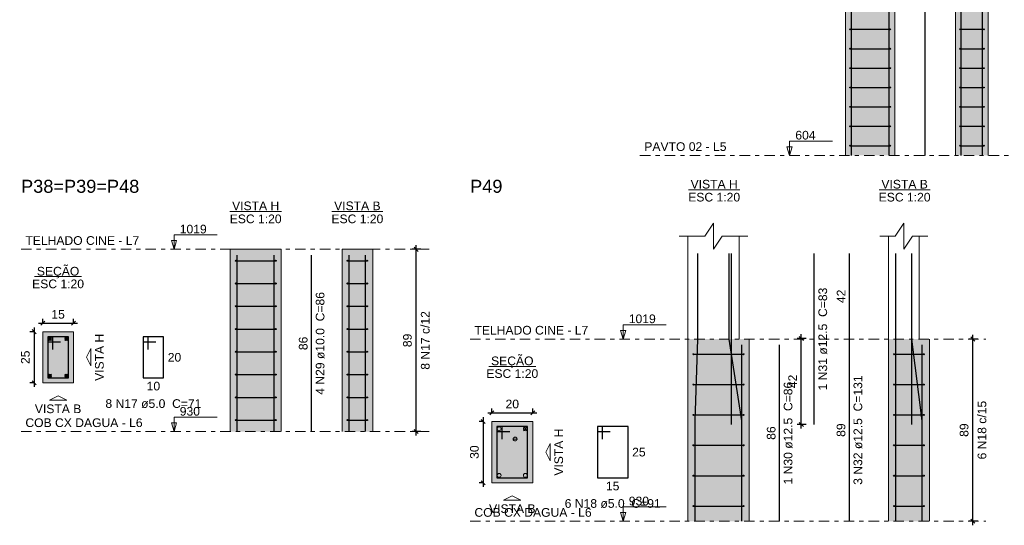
# Model space of a CAD drawing. Header units: millimetres. Extents: x 0 to 84.1, y 0 to 59.4.
# Tile 5 of 7: x 47.7 to 71.8, y 28.1 to 40.5. Entities that reach past the tile are written whole.
import ezdxf

# ---------------------------------------------------------------- set-up
doc = ezdxf.new("R2010")
doc.units = ezdxf.units.MM
doc.header["$MEASUREMENT"] = 0
doc.linetypes.add('DASHDOT', pattern=[2.54, 1.27, -0.635, 0, -0.635])
doc.linetypes.add('NULL', pattern=[0])
doc.layers.get('0').update_dxf_attribs({"lineweight": 18})
for name, color, linetype, lineweight in [('Descrição da armadura', 7, 'Continuous', 0), ('DT-Barras na forma', 2, 'Continuous', 30), ('DT-Barras no corte', 5, 'Continuous', 5), ('DT-Barras rebatidas', 2, 'Continuous', 30), ('DT-Cotas', 9, 'Continuous', 5), ('DT-Estribos na forma', 2, 'Continuous', 30), ('DT-Forma', 5, 'Continuous', 5), ('DT-Hachura seção pilares', 254, 'Continuous', 5), ('DT-Hachura vista pilares', 254, 'Continuous', 5), ('DT-Pontilhado', 9, 'DASHDOT', 5), ('DT-Textos', 7, 'Continuous', 5), ('DT-Título', 3, 'Continuous', 20), ('Textos armaduras', 7, 'Continuous', 0)]:
    doc.layers.add(name, color=color, linetype=linetype, lineweight=lineweight)
doc.styles.add('Arial', font='txt')
doc.dimstyles.new('UM_20.000000', dxfattribs={"dimtxt": 0.18, "dimasz": 0.1, "dimexe": 0.1, "dimexo": 0.2, "dimgap": 0, "dimtad": 1, "dimtih": 1, "dimtoh": 1, "dimdec": 1, "dimlfac": 20, "dimzin": 0, "dimdsep": 46, "dimtxsty": 'Standard', "dimcen": 0.09, "dimdle": 0.1, "dimadec": 1, "dimazin": 2, "dimtfac": 1, "dimtdec": 4, "dimtofl": 0, "dimtmove": 0, "dimatfit": 3, "dimfxl": 1, "dimtolj": 1, "dimarcsym": 0})

# ---------------------------------------------------------------- blocks, each defined once
blk = doc.blocks.new('_Oblique')
at = {"color": 0, "linetype": 'ByBlock', "lineweight": -2}
blk.add_line((-0.5, -0.5), (0.5, 0.5), dxfattribs=at)
blk = doc.blocks.new('*D38')
at = {"layer": 'Defpoints', "color": 0}
for p in [(48.307, 32.851), (48.096, 31.601), (48.307, 31.601)]:
    blk.add_point(p, dxfattribs=at)
at = {"layer": 'DT-Cotas', "color": 0, "lineweight": -2}
for p, q in [((48.096, 32.951), (48.096, 31.501)), ((48.107, 32.851), (47.996, 32.851)), ((48.107, 31.601), (47.996, 31.601))]:
    blk.add_line(p, q, dxfattribs=at)
at = {"layer": 'DT-Cotas', "color": 0, "lineweight": -2, "xscale": 0.1, "yscale": 0.1, "zscale": 0.1}
for p, rotation in [((48.096, 32.851), 90), ((48.096, 31.601), 270)]:
    blk.add_blockref('_Oblique', p, dxfattribs=dict(at, rotation=rotation))
at = {"layer": 'DT-Cotas', "color": 7, "insert": (47.884, 32.226), "char_height": 0.2118, "attachment_point": 5, "rotation": 90, "style": 'Arial'}
blk.add_mtext('\\A1;25', dxfattribs=at)
blk = doc.blocks.new('*D39')
at = {"layer": 'Defpoints', "color": 0}
for p in [(49.057, 33.062), (48.307, 32.851), (49.057, 32.851)]:
    blk.add_point(p, dxfattribs=at)
at = {"layer": 'DT-Cotas', "color": 0, "lineweight": -2}
for p, q in [((48.207, 33.062), (49.157, 33.062)), ((48.307, 33.051), (48.307, 33.162)), ((49.057, 33.051), (49.057, 33.162))]:
    blk.add_line(p, q, dxfattribs=at)
at = {"layer": 'DT-Cotas', "color": 0, "lineweight": -2, "xscale": 0.1, "yscale": 0.1, "zscale": 0.1, "rotation": 180}
blk.add_blockref('_Oblique', (48.307, 33.062), dxfattribs=at)
at = {"layer": 'DT-Cotas', "color": 0, "lineweight": -2, "xscale": 0.1, "yscale": 0.1, "zscale": 0.1}
blk.add_blockref('_Oblique', (49.057, 33.062), dxfattribs=at)
at = {"layer": 'DT-Cotas', "color": 7, "insert": (48.682, 33.274), "char_height": 0.2118, "attachment_point": 5, "rotation": 0.0057, "style": 'Arial'}
blk.add_mtext('\\A1;15', dxfattribs=at)
blk = doc.blocks.new('*D40')
at = {"layer": 'Defpoints', "color": 0}
for p in [(57.421, 34.863), (57.739, 34.863), (57.739, 30.413)]:
    blk.add_point(p, dxfattribs=at)
at = {"layer": 'DT-Cotas', "color": 0, "lineweight": -2}
for p, q in [((57.539, 34.863), (57.321, 34.863)), ((57.421, 30.313), (57.421, 34.963)), ((57.539, 30.413), (57.321, 30.413))]:
    blk.add_line(p, q, dxfattribs=at)
at = {"layer": 'DT-Cotas', "color": 0, "lineweight": -2, "xscale": 0.1, "yscale": 0.1, "zscale": 0.1}
for p, rotation in [((57.421, 34.863), 90), ((57.421, 30.413), 270)]:
    blk.add_blockref('_Oblique', p, dxfattribs=dict(at, rotation=rotation))
at = {"layer": 'DT-Cotas', "color": 7, "insert": (57.21, 32.638), "char_height": 0.2118, "attachment_point": 5, "rotation": 90, "style": 'Arial'}
blk.add_mtext('\\A1;89', dxfattribs=at)
blk = doc.blocks.new('*D41')
at = {"layer": 'Defpoints', "color": 0}
for p in [(59.269, 30.66), (59.057, 29.16), (59.269, 29.16)]:
    blk.add_point(p, dxfattribs=at)
at = {"layer": 'DT-Cotas', "color": 0, "lineweight": -2}
for p, q in [((59.069, 30.66), (58.957, 30.66)), ((59.057, 30.76), (59.057, 29.06)), ((59.069, 29.16), (58.957, 29.16))]:
    blk.add_line(p, q, dxfattribs=at)
at = {"layer": 'DT-Cotas', "color": 0, "lineweight": -2, "xscale": 0.1, "yscale": 0.1, "zscale": 0.1}
for p, rotation in [((59.057, 30.66), 90), ((59.057, 29.16), 270)]:
    blk.add_blockref('_Oblique', p, dxfattribs=dict(at, rotation=rotation))
at = {"layer": 'DT-Cotas', "color": 7, "insert": (58.845, 29.91), "char_height": 0.2118, "attachment_point": 5, "rotation": 90, "style": 'Arial'}
blk.add_mtext('\\A1;30', dxfattribs=at)
blk = doc.blocks.new('*D42')
at = {"layer": 'Defpoints', "color": 0}
for p in [(60.269, 30.872), (59.269, 30.66), (60.269, 30.66)]:
    blk.add_point(p, dxfattribs=at)
at = {"layer": 'DT-Cotas', "color": 0, "lineweight": -2}
for p, q in [((59.169, 30.872), (60.369, 30.872)), ((59.269, 30.86), (59.269, 30.972)), ((60.269, 30.86), (60.269, 30.972))]:
    blk.add_line(p, q, dxfattribs=at)
at = {"layer": 'DT-Cotas', "color": 0, "lineweight": -2, "xscale": 0.1, "yscale": 0.1, "zscale": 0.1, "rotation": 180}
blk.add_blockref('_Oblique', (59.269, 30.872), dxfattribs=at)
at = {"layer": 'DT-Cotas', "color": 0, "lineweight": -2, "xscale": 0.1, "yscale": 0.1, "zscale": 0.1}
blk.add_blockref('_Oblique', (60.269, 30.872), dxfattribs=at)
at = {"layer": 'DT-Cotas', "color": 7, "insert": (59.769, 31.084), "char_height": 0.2118, "attachment_point": 5, "rotation": 0.0057, "style": 'Arial'}
blk.add_mtext('\\A1;20', dxfattribs=at)
blk = doc.blocks.new('*D43')
at = {"layer": 'Defpoints', "color": 0}
for p in [(66.824, 32.687), (67.142, 32.687), (67.142, 30.587)]:
    blk.add_point(p, dxfattribs=at)
at = {"layer": 'DT-Cotas', "color": 0, "lineweight": -2}
for p, q in [((66.942, 32.687), (66.724, 32.687)), ((66.824, 30.487), (66.824, 32.787)), ((66.942, 30.587), (66.724, 30.587))]:
    blk.add_line(p, q, dxfattribs=at)
at = {"layer": 'DT-Cotas', "color": 0, "lineweight": -2, "xscale": 0.1, "yscale": 0.1, "zscale": 0.1}
for p, rotation in [((66.824, 32.687), 90), ((66.824, 30.587), 270)]:
    blk.add_blockref('_Oblique', p, dxfattribs=dict(at, rotation=rotation))
at = {"layer": 'DT-Cotas', "color": 7, "insert": (66.612, 31.637), "char_height": 0.2118, "attachment_point": 5, "rotation": 90, "style": 'Arial'}
blk.add_mtext('\\A1;42', dxfattribs=at)
blk = doc.blocks.new('*D44')
at = {"layer": 'Defpoints', "color": 0}
for p in [(71.011, 32.672), (71.329, 32.672), (71.329, 28.222)]:
    blk.add_point(p, dxfattribs=at)
at = {"layer": 'DT-Cotas', "color": 0, "lineweight": -2}
for p, q in [((71.011, 28.122), (71.011, 32.772)), ((71.129, 32.672), (70.911, 32.672)), ((71.129, 28.222), (70.911, 28.222))]:
    blk.add_line(p, q, dxfattribs=at)
at = {"layer": 'DT-Cotas', "color": 0, "lineweight": -2, "xscale": 0.1, "yscale": 0.1, "zscale": 0.1}
for p, rotation in [((71.011, 32.672), 90), ((71.011, 28.222), 270)]:
    blk.add_blockref('_Oblique', p, dxfattribs=dict(at, rotation=rotation))
at = {"layer": 'DT-Cotas', "color": 7, "insert": (70.799, 30.447), "char_height": 0.2118, "attachment_point": 5, "rotation": 90, "style": 'Arial'}
blk.add_mtext('\\A1;89', dxfattribs=at)

msp = doc.modelspace()

# ---------------------------------------------------------------- hatches: boundary and pattern name
at = {"layer": 'DT-Hachura seção pilares', "linetype": 'Continuous'}
for points in [[(48.3073, 31.6007), (48.3073, 31.6007), (49.0573, 31.6007), (49.0573, 32.8507), (48.3073, 32.8507), (48.3073, 31.6007)], [(59.2687, 29.1599), (59.2687, 29.1599), (60.2687, 29.1599), (60.2687, 30.6599), (59.2687, 30.6599), (59.2687, 29.1599)]]:
    msp.add_hatch(color=254, dxfattribs=at).paths.add_polyline_path(points)
at = {"layer": 'DT-Hachura vista pilares', "linetype": 'Continuous'}
for points in [[(67.9057, 37.1572), (67.9057, 55.1572), (69.1057, 55.1572), (69.1057, 37.1572), (67.9057, 37.1572)], [(70.5883, 37.1572), (70.5883, 55.1572), (71.3883, 55.1572), (71.3883, 37.1572), (70.5883, 37.1572)], [(52.8799, 30.4128), (52.8799, 34.8628), (54.1299, 34.8628), (54.1299, 30.4128), (52.8799, 30.4128)], [(55.6125, 30.4128), (55.6125, 34.8628), (56.3625, 34.8628), (56.3625, 30.4128), (55.6125, 30.4128)], [(64.0531, 28.222), (64.0531, 32.672), (65.5531, 32.672), (65.5531, 28.222), (64.0531, 28.222)], [(68.9519, 28.222), (68.9519, 32.672), (69.9519, 32.672), (69.9519, 28.222), (68.9519, 28.222)]]:
    msp.add_hatch(color=254, dxfattribs=at).paths.add_polyline_path(points)

# ---------------------------------------------------------------- linework, layer by layer
at = {"layer": 'DT-Barras na forma'}
for points in [[(68.0457, 37.1572), (68.0457, 55.0412)], [(68.9657, 37.1572), (68.9657, 55.0412)], [(70.7283, 37.1572), (70.7283, 55.0412)], [(71.2483, 37.1572), (71.2483, 55.0412)], [(53.0549, 30.4128), (53.0549, 34.7178)], [(53.9549, 30.4128), (53.9549, 34.7178)], [(55.7875, 30.4128), (55.7875, 34.7178)], [(56.1875, 30.4128), (56.1875, 34.7178)], [(64.2343, 28.222), (64.2343, 30.672), (64.2968, 32.672), (64.2968, 34.7569)], [(65.3718, 28.222), (65.3718, 30.672), (65.0593, 32.672), (65.0593, 34.7569)], [(65.1218, 30.5872), (65.1218, 34.7569)], [(69.1331, 28.222), (69.1331, 30.672), (69.1331, 32.672), (69.1331, 34.7569)], [(69.7706, 28.222), (69.7706, 30.672), (69.5206, 32.672), (69.5206, 34.7569)], [(69.5206, 30.5872), (69.5206, 34.7569)], [(48.5573, 32.4132), (48.5573, 32.7257), (48.4323, 32.7257), (48.4323, 31.7257), (48.9323, 31.7257), (48.9323, 32.7257), (48.4323, 32.7257), (48.4323, 32.6007), (48.7448, 32.6007)], [(65.3718, 28.222), (65.3718, 32.527)], [(69.7706, 28.222), (69.7706, 32.527)], [(59.5187, 30.2224), (59.5187, 30.5349), (59.3937, 30.5349), (59.3937, 29.2849), (60.1437, 29.2849), (60.1437, 30.5349), (59.3937, 30.5349), (59.3937, 30.4099), (59.7062, 30.4099)]]:
    msp.add_lwpolyline(points, dxfattribs=at)
at = {"layer": 'DT-Barras no corte'}
for p, q in [((48.4448, 32.6382), (48.5198, 32.7132)), ((48.4448, 32.7132), (48.5198, 32.6382)), ((48.8448, 32.6382), (48.9198, 32.7132)), ((48.8448, 32.7132), (48.9198, 32.6382)), ((48.4448, 31.7382), (48.5198, 31.8132)), ((48.4448, 31.8132), (48.5198, 31.7382)), ((48.8448, 31.7382), (48.9198, 31.8132)), ((48.8448, 31.8132), (48.9198, 31.7382)), ((60.0406, 30.4318), (60.1343, 30.5255)), ((60.0406, 30.5255), (60.1343, 30.4318)), ((59.7812, 30.2287), (59.8937, 30.2287))]:
    msp.add_line(p, q, dxfattribs=at)
for centre, radius in [((48.4823, 32.6757), 0.0375), ((48.8823, 32.6757), 0.0375), ((48.4823, 31.7757), 0.0375), ((48.8823, 31.7757), 0.0375), ((59.4499, 30.4787), 0.0469), ((60.0874, 30.4787), 0.0469), ((59.8374, 30.2287), 0.0469), ((59.4499, 29.3412), 0.0469), ((60.0874, 29.3412), 0.0469)]:
    msp.add_circle(centre, radius, dxfattribs=at)
at = {"layer": 'DT-Barras rebatidas'}
for points in [[(69.847, 37.1572), (69.847, 55.0412)], [(54.8712, 30.4128), (54.8712, 34.7178)], [(67.1416, 30.5872), (67.1416, 34.7569)], [(67.9988, 28.222), (67.9988, 32.672), (67.9988, 34.7569)], [(50.8837, 32.4132), (50.8837, 32.7257), (50.7587, 32.7257), (50.7587, 31.7257), (51.2587, 31.7257), (51.2587, 32.7257), (50.7587, 32.7257), (50.7587, 32.6007), (51.0712, 32.6007)], [(66.2944, 28.222), (66.2944, 32.527)], [(61.97, 30.2224), (61.97, 30.5349), (61.845, 30.5349), (61.845, 29.2849), (62.595, 29.2849), (62.595, 30.5349), (61.845, 30.5349), (61.845, 30.4099), (62.1575, 30.4099)]]:
    msp.add_lwpolyline(points, dxfattribs=at)
at = {"layer": 'DT-Estribos na forma'}
for p, q in [((68.0157, 40.2361), (68.9957, 40.2361)), ((70.6983, 40.2361), (71.2783, 40.2361)), ((68.0157, 39.7624), (68.9957, 39.7624)), ((70.6983, 39.7624), (71.2783, 39.7624)), ((68.0157, 39.2887), (68.9957, 39.2887)), ((70.6983, 39.2887), (71.2783, 39.2887)), ((68.0157, 38.815), (68.9957, 38.815)), ((70.6983, 38.815), (71.2783, 38.815)), ((68.0157, 38.3414), (68.9957, 38.3414)), ((70.6983, 38.3414), (71.2783, 38.3414)), ((68.0157, 37.8677), (68.9957, 37.8677)), ((70.6983, 37.8677), (71.2783, 37.8677)), ((68.0157, 37.394), (68.9957, 37.394)), ((70.6983, 37.394), (71.2783, 37.394)), ((53.0174, 34.5846), (53.9924, 34.5846)), ((55.75, 34.5846), (56.225, 34.5846)), ((53.0174, 34.0284), (53.9924, 34.0284)), ((55.75, 34.0284), (56.225, 34.0284)), ((53.0174, 33.4721), (53.9924, 33.4721)), ((55.75, 33.4721), (56.225, 33.4721)), ((53.0174, 32.9159), (53.9924, 32.9159)), ((55.75, 32.9159), (56.225, 32.9159)), ((53.0174, 32.3596), (53.9924, 32.3596)), ((55.75, 32.3596), (56.225, 32.3596)), ((64.1906, 32.3012), (65.4156, 32.3012)), ((69.0894, 32.3012), (69.8144, 32.3012)), ((53.0174, 31.8034), (53.9924, 31.8034)), ((55.75, 31.8034), (56.225, 31.8034)), ((64.1906, 31.5595), (65.4156, 31.5595)), ((69.0894, 31.5595), (69.8144, 31.5595)), ((53.0174, 31.2471), (53.9924, 31.2471)), ((55.75, 31.2471), (56.225, 31.2471)), ((64.1906, 30.8179), (65.4156, 30.8179)), ((69.0894, 30.8179), (69.8144, 30.8179)), ((53.0174, 30.6909), (53.9924, 30.6909)), ((55.75, 30.6909), (56.225, 30.6909)), ((64.1906, 30.0762), (65.4156, 30.0762)), ((69.0894, 30.0762), (69.8144, 30.0762)), ((64.1906, 29.3345), (65.4156, 29.3345)), ((69.0894, 29.3345), (69.8144, 29.3345)), ((64.1906, 28.5929), (65.4156, 28.5929)), ((69.0894, 28.5929), (69.8144, 28.5929))]:
    msp.add_line(p, q, dxfattribs=at)
for centre, radius in [((68.0157, 40.2361), 0.01), ((68.9957, 40.2361), 0.01), ((70.6983, 40.2361), 0.01), ((71.2783, 40.2361), 0.01), ((68.0157, 39.7624), 0.01), ((68.9957, 39.7624), 0.01), ((70.6983, 39.7624), 0.01), ((71.2783, 39.7624), 0.01), ((68.0157, 39.2887), 0.01), ((68.9957, 39.2887), 0.01), ((70.6983, 39.2887), 0.01), ((71.2783, 39.2887), 0.01), ((68.0157, 38.815), 0.01), ((68.9957, 38.815), 0.01), ((70.6983, 38.815), 0.01), ((71.2783, 38.815), 0.01), ((68.0157, 38.3414), 0.01), ((68.9957, 38.3414), 0.01), ((70.6983, 38.3414), 0.01), ((71.2783, 38.3414), 0.01), ((68.0157, 37.8677), 0.01), ((68.9957, 37.8677), 0.01), ((70.6983, 37.8677), 0.01), ((71.2783, 37.8677), 0.01), ((68.0157, 37.394), 0.01), ((68.9957, 37.394), 0.01), ((70.6983, 37.394), 0.01), ((71.2783, 37.394), 0.01), ((53.0174, 34.5846), 0.0125), ((53.9924, 34.5846), 0.0125), ((55.75, 34.5846), 0.0125), ((56.225, 34.5846), 0.0125), ((53.0174, 34.0284), 0.0125), ((53.9924, 34.0284), 0.0125), ((55.75, 34.0284), 0.0125), ((56.225, 34.0284), 0.0125), ((53.0174, 33.4721), 0.0125), ((53.9924, 33.4721), 0.0125), ((55.75, 33.4721), 0.0125), ((56.225, 33.4721), 0.0125), ((53.0174, 32.9159), 0.0125), ((53.9924, 32.9159), 0.0125), ((55.75, 32.9159), 0.0125), ((56.225, 32.9159), 0.0125), ((53.0174, 32.3596), 0.0125), ((53.9924, 32.3596), 0.0125), ((55.75, 32.3596), 0.0125), ((56.225, 32.3596), 0.0125), ((64.1906, 32.3012), 0.0125), ((65.4156, 32.3012), 0.0125), ((69.0894, 32.3012), 0.0125), ((69.8144, 32.3012), 0.0125), ((53.0174, 31.8034), 0.0125), ((53.9924, 31.8034), 0.0125), ((55.75, 31.8034), 0.0125), ((56.225, 31.8034), 0.0125), ((64.1906, 31.5595), 0.0125), ((65.4156, 31.5595), 0.0125), ((69.0894, 31.5595), 0.0125), ((69.8144, 31.5595), 0.0125), ((53.0174, 31.2471), 0.0125), ((53.9924, 31.2471), 0.0125), ((55.75, 31.2471), 0.0125), ((56.225, 31.2471), 0.0125), ((64.1906, 30.8179), 0.0125), ((65.4156, 30.8179), 0.0125), ((69.0894, 30.8179), 0.0125), ((69.8144, 30.8179), 0.0125), ((53.0174, 30.6909), 0.0125), ((53.9924, 30.6909), 0.0125), ((55.75, 30.6909), 0.0125), ((56.225, 30.6909), 0.0125), ((64.1906, 30.0762), 0.0125), ((65.4156, 30.0762), 0.0125), ((69.0894, 30.0762), 0.0125), ((69.8144, 30.0762), 0.0125), ((64.1906, 29.3345), 0.0125), ((65.4156, 29.3345), 0.0125), ((69.0894, 29.3345), 0.0125), ((69.8144, 29.3345), 0.0125), ((64.1906, 28.5929), 0.0125), ((65.4156, 28.5929), 0.0125), ((69.0894, 28.5929), 0.0125), ((69.8144, 28.5929), 0.0125)]:
    msp.add_circle(centre, radius, dxfattribs=at)
at = {"layer": 'DT-Forma'}
for p, q in [((67.9057, 37.1572), (67.9057, 55.1572)), ((69.1057, 37.1572), (69.1057, 55.1572)), ((70.5883, 37.1572), (70.5883, 55.1572)), ((71.3883, 37.1572), (71.3883, 55.1572)), ((64.0531, 32.672), (64.0531, 35.1805)), ((65.3031, 32.672), (65.3031, 35.1805)), ((68.9519, 32.672), (68.9519, 35.1805)), ((69.7019, 32.672), (69.7019, 35.1805)), ((52.8799, 34.8628), (54.1299, 34.8628)), ((52.8799, 30.4128), (52.8799, 34.8628)), ((54.1299, 30.4128), (54.1299, 34.8628)), ((55.6125, 34.8628), (56.3625, 34.8628)), ((55.6125, 30.4128), (55.6125, 34.8628)), ((56.3625, 30.4128), (56.3625, 34.8628)), ((64.0531, 28.222), (64.0531, 32.672)), ((65.5531, 28.222), (65.5531, 32.672)), ((68.9519, 28.222), (68.9519, 32.672)), ((69.9519, 28.222), (69.9519, 32.672))]:
    msp.add_line(p, q, dxfattribs=at)
for points in [[(63.8413, 35.1805), (64.4663, 35.1805), (64.6781, 35.4982), (64.6781, 34.8628), (64.8899, 35.1805), (65.5149, 35.1805)], [(68.7401, 35.1805), (69.1151, 35.1805), (69.3269, 35.4982), (69.3269, 34.8628), (69.5387, 35.1805), (69.9137, 35.1805)]]:
    msp.add_lwpolyline(points, dxfattribs=at)
for points in [[(48.3073, 31.6007), (49.0573, 31.6007), (49.0573, 32.8507), (48.3073, 32.8507), (48.3073, 31.6007)], [(59.2687, 29.1599), (60.2687, 29.1599), (60.2687, 30.6599), (59.2687, 30.6599), (59.2687, 29.1599)]]:
    msp.add_lwpolyline(points, close=True, dxfattribs=at)
at = {"layer": 'DT-Pontilhado', "ltscale": 0.2}
for p, q in [((62.886, 37.1572), (72.765, 37.1572)), ((47.7778, 34.8628), (57.7392, 34.8628)), ((58.7392, 32.672), (71.3286, 32.672)), ((47.7778, 30.4128), (57.7392, 30.4128)), ((58.7392, 28.222), (71.3286, 28.222))]:
    msp.add_line(p, q, dxfattribs=at)
at = {"layer": 'DT-Textos'}
for p, q in [((64.0673, 36.3136), (65.327, 36.3136)), ((68.7243, 36.3136), (69.9676, 36.3136)), ((52.875, 35.7841), (54.1347, 35.7841)), ((55.3658, 35.7841), (56.6092, 35.7841)), ((48.1101, 34.1956), (49.2545, 34.1956)), ((59.1965, 32.0049), (60.3409, 32.0049))]:
    msp.add_line(p, q, dxfattribs=at)
for points in [[(66.538, 37.1572), (66.6015, 37.369), (66.4744, 37.369), (66.538, 37.1572), (66.538, 37.5072), (67.588, 37.5072)], [(51.5122, 34.8628), (51.5757, 35.0746), (51.4486, 35.0746), (51.5122, 34.8628), (51.5122, 35.2128), (52.5622, 35.2128)], [(62.4736, 32.672), (62.5371, 32.8838), (62.41, 32.8838), (62.4736, 32.672), (62.4736, 33.022), (63.5236, 33.022)], [(51.5122, 30.4128), (51.5757, 30.6246), (51.4486, 30.6246), (51.5122, 30.4128), (51.5122, 30.7628), (52.5622, 30.7628)], [(62.4736, 28.222), (62.5371, 28.4338), (62.41, 28.4338), (62.4736, 28.222), (62.4736, 28.572), (63.5236, 28.572)]]:
    msp.add_lwpolyline(points, dxfattribs=at)
for points in [[(49.4809, 32.2257), (49.4809, 32.0139), (49.375, 32.2257), (49.4809, 32.4375), (49.4809, 32.2257)], [(48.6823, 31.1771), (48.4705, 31.1771), (48.6823, 31.283), (48.8941, 31.1771), (48.6823, 31.1771)], [(60.6923, 29.9099), (60.6923, 29.6981), (60.5864, 29.9099), (60.6923, 30.1217), (60.6923, 29.9099)], [(59.7687, 28.7363), (59.5569, 28.7363), (59.7687, 28.8422), (59.9805, 28.7363), (59.7687, 28.7363)]]:
    msp.add_lwpolyline(points, close=True, dxfattribs=at)

# ---------------------------------------------------------------- texts
at = {"layer": 'Descrição da armadura', "linetype": 'NULL', "char_height": 0.2118, "attachment_point": 8, "rotation": 90.00021, "line_spacing_factor": 0.9, "style": 'Arial'}
for s, insert, width in [('4 N29 ø10.0  C=86', (55.1889, 32.5652), 4.916973), ('1 N31 ø12.5  C=83', (67.4593, 32.6722), 4.916973), ('8 N17 c/12', (57.7532, 32.6378), 2.845127), ('1 N30 ø12.5  C=86', (66.6123, 30.3742), 4.916973), ('3 N32 ø12.5  C=131', (68.3163, 30.4472), 5.239541), ('6 N18 c/15', (71.3426, 30.447), 2.845127)]:
    msp.add_mtext(s, dxfattribs=dict(at, insert=insert, width=width))
at = {"layer": 'Descrição da armadura', "linetype": 'NULL', "char_height": 0.2118, "width": 4.594404, "attachment_point": 8, "line_spacing_factor": 0.9, "style": 'Arial'}
for s, insert in [('8 N17 ø5.0  C=71', (51.0088, 30.984)), ('6 N18 ø5.0  C=91', (62.2202, 28.544))]:
    msp.add_mtext(s, dxfattribs=dict(at, insert=insert))
at = {"layer": 'DT-Textos', "linetype": 'NULL', "char_height": 0.2118, "line_spacing_factor": 0.798, "style": 'Arial'}
for s, insert, width, attachment_point in [('604', (66.678, 37.5419), 0.967705, 7), ('PAVTO 02 - L5', (62.992, 37.2629), 3.932842, 7), ('VISTA H', (64.6972, 36.345), 2.255996, 8), ('VISTA B', (69.3462, 36.345), 2.223994, 8), ('ESC 1:20', (64.6972, 36.028), 2.482559, 8), ('ESC 1:20', (69.3462, 36.028), 2.482559, 8), ('VISTA H', (53.5048, 35.816), 2.255996, 8), ('VISTA B', (55.9878, 35.816), 2.223994, 8), ('ESC 1:20', (53.5048, 35.498), 2.482559, 8), ('ESC 1:20', (55.9878, 35.498), 2.482559, 8), ('1019', (51.6518, 35.248), 1.290273, 7), ('TELHADO CINE - L7', (47.8838, 34.969), 5.446846, 7), ('SEÇÃO', (48.6818, 34.1572), 2.030566, 8), ('ESC 1:20', (48.6818, 33.91), 2.482559, 8), ('1019', (62.6132, 33.057), 1.290273, 7), ('TELHADO CINE - L7', (58.8452, 32.778), 5.446846, 7), ('SEÇÃO', (59.7692, 31.9672), 2.030566, 8), ('ESC 1:20', (59.7692, 31.719), 2.482559, 8), ('VISTA B', (48.6818, 30.859), 2.223994, 8), ('930', (51.6518, 30.798), 0.967705, 7), ('COB CX DAGUA - L6', (47.8838, 30.519), 5.607988, 7), ('930', (62.6132, 28.607), 0.967705, 7), ('COB CX DAGUA - L6', (58.8452, 28.328), 5.607988, 7), ('VISTA B', (59.7692, 28.419), 2.223994, 8)]:
    msp.add_mtext(s, dxfattribs=dict(at, insert=insert, width=width, attachment_point=attachment_point))
at = {"layer": 'DT-Textos', "linetype": 'NULL', "char_height": 0.2118, "width": 2.255996, "attachment_point": 8, "rotation": 90.00021, "line_spacing_factor": 0.798, "style": 'Arial'}
for insert in [(49.7989, 32.2252), (61.0103, 29.9102)]:
    msp.add_mtext('VISTA H', dxfattribs=dict(at, insert=insert))
at = {"layer": 'DT-Título', "linetype": 'NULL', "char_height": 0.3177, "attachment_point": 7, "line_spacing_factor": 0.798, "style": 'Arial'}
for s, insert, width in [('P38=P39=P48', (47.7778, 36.239), 5.725156), ('P49', (58.7392, 36.239), 1.565781)]:
    msp.add_mtext(s, dxfattribs=dict(at, insert=insert, width=width))
at = {"layer": 'Textos armaduras', "linetype": 'NULL', "char_height": 0.2118, "width": 1.045137, "attachment_point": 8, "rotation": 90.00021, "line_spacing_factor": 0.9, "style": 'Arial'}
for s, insert in [('42', (67.9015, 33.7144)), ('86', (54.7739, 32.5653)), ('89', (67.9015, 30.447)), ('86', (66.1971, 30.3745))]:
    msp.add_mtext(s, dxfattribs=dict(at, insert=insert))
at = {"layer": 'Textos armaduras', "linetype": 'NULL', "char_height": 0.2118, "width": 1.045137, "line_spacing_factor": 0.9, "style": 'Arial'}
for s, insert, attachment_point in [('20', (51.3587, 32.3316), 1), ('10', (51.0087, 31.6284), 2), ('25', (62.695, 30.0158), 1), ('15', (62.22, 29.1876), 2)]:
    msp.add_mtext(s, dxfattribs=dict(at, insert=insert, attachment_point=attachment_point))

# ---------------------------------------------------------------- dimensions: what is measured, and where the dimension line sits
at = {"layer": 'DT-Cotas'}
for base, p1, p2, picture, middle in [((57.4215, 34.8628), (57.7392, 30.4128), (57.7392, 34.8628), '*D40', (57.2097, 32.6378)), ((48.0955, 31.6007), (48.3073, 32.8507), (48.3073, 31.6007), '*D38', (47.8837, 32.2257)), ((66.8239, 32.6872), (67.1416, 30.5872), (67.1416, 32.6872), '*D43', (66.6121, 31.6372)), ((71.0109, 32.672), (71.3286, 28.222), (71.3286, 32.672), '*D44', (70.7991, 30.447)), ((59.0569, 29.1599), (59.2687, 30.6599), (59.2687, 29.1599), '*D41', (58.8451, 29.9099))]:
    dim = msp.add_linear_dim(base=base, p1=p1, p2=p2, angle=90, dimstyle='UM_20.000000', override={"dimtxt": 0.2118, "dimasz": 0.1, "dimexe": 0.1, "dimexo": 0.2, "dimtad": 1, "dimtih": 0, "dimtoh": 0, "dimdec": 1, "dimlfac": 20, "dimzin": 8, "dimtxsty": 'Arial', "dimblk": 'Oblique', "dimblk1": 'Oblique', "dimblk2": 'Oblique', "dimsah": 1, "dimdle": 0.1, "dimse1": 0, "dimse2": 0, "dimclrt": 7, "dimadec": 1, "dimazin": 3, "dimtmove": 2, "dimldrblk": 'Oblique'}, dxfattribs=at)
    dim.commit()
    dim.dimension.update_dxf_attribs({"geometry": picture, "text_midpoint": middle, "dimtype": 160, "text_rotation": 90})
for base, p1, p2, picture, middle in [((49.0573, 33.0625), (48.3073, 32.8507), (49.0573, 32.8507), '*D39', (48.6823, 33.2743)), ((60.2687, 30.8717), (59.2687, 30.6599), (60.2687, 30.6599), '*D42', (59.7687, 31.0835))]:
    dim = msp.add_linear_dim(base=base, p1=p1, p2=p2, dimstyle='UM_20.000000', override={"dimtxt": 0.2118, "dimasz": 0.1, "dimexe": 0.1, "dimexo": 0.2, "dimtad": 1, "dimtih": 0, "dimtoh": 0, "dimdec": 1, "dimlfac": 20, "dimzin": 8, "dimtxsty": 'Arial', "dimblk": 'Oblique', "dimblk1": 'Oblique', "dimblk2": 'Oblique', "dimsah": 1, "dimdle": 0.1, "dimse1": 0, "dimse2": 0, "dimclrt": 7, "dimadec": 1, "dimazin": 3, "dimtmove": 2, "dimldrblk": 'Oblique'}, dxfattribs=at)
    dim.commit()
    dim.dimension.update_dxf_attribs({"geometry": picture, "text_midpoint": middle, "dimtype": 160, "text_rotation": 0.00573})

doc.saveas('drawing.dxf')
